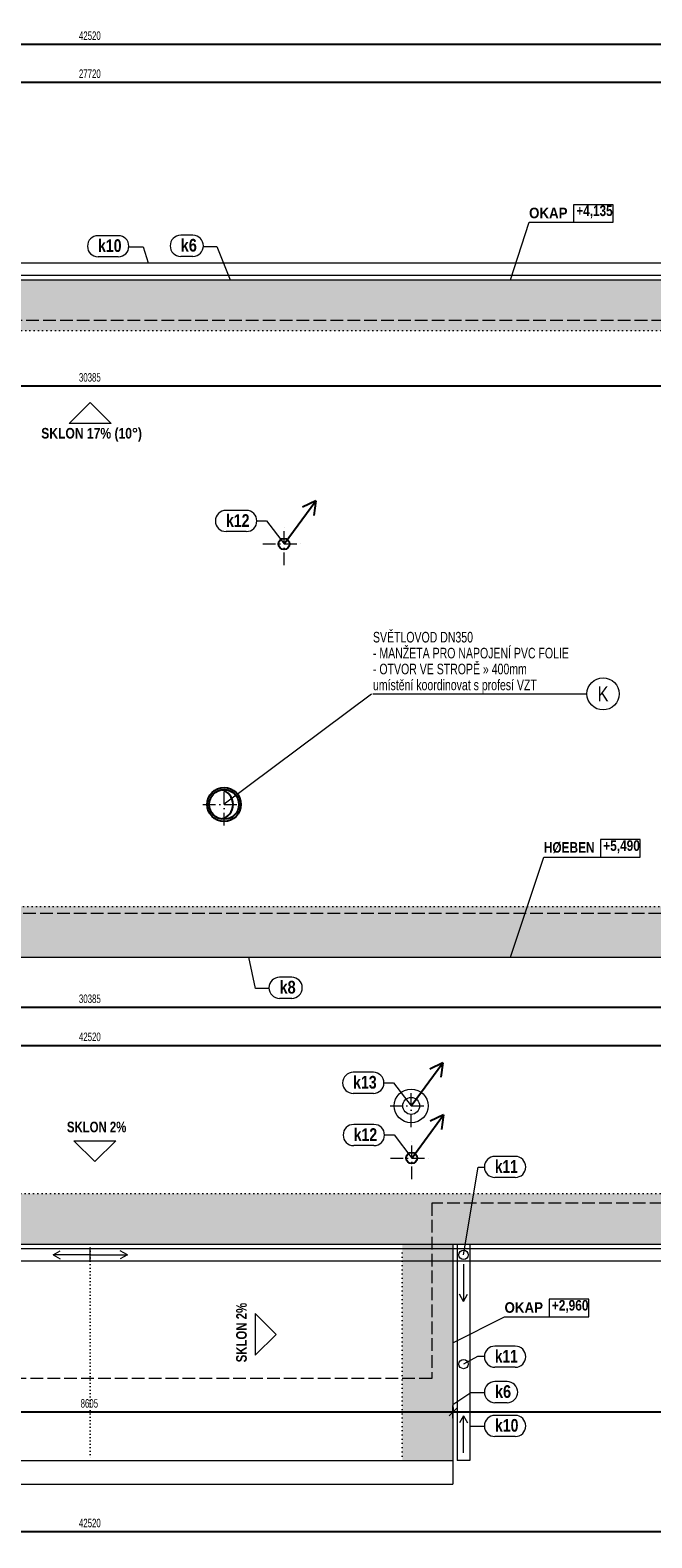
# Model space of a CAD drawing. Header units: millimetres. Extents: x -19286 to 33222, y -61558 to -43720.
# Tile 4 of 6: x 2124 to 9481, y -61558 to -43720. Entities that reach past the tile are written whole.
import ezdxf

# ---------------------------------------------------------------- set-up
doc = ezdxf.new("R2010")
doc.units = ezdxf.units.MM
doc.header["$PDMODE"] = 65
for name, pattern in [('Carkovana 2x_1', [200, 150, -50]), ('Cerchovana_1', [250, 150, -50, 0, -50]), ('JIS_08_37', [50, 0, -50]), ('Teckovana 0.5x_2', [40, 0, -40])]:
    doc.linetypes.add(name, pattern=pattern)
doc.layers.add('XR$1$VÝKRES STŘECHY - NÁVRH_1', color=7, linetype='Continuous', lineweight=25)
doc.styles.add('ARIAL', font='ARIAL.TTF')
doc.styles.add('ARIALNARROW', font='ARIALN.TTF')
doc.dimstyles.new('DIMSTYLE_3', dxfattribs={"dimtxt": 100, "dimasz": 150, "dimexe": 0, "dimexo": 0, "dimgap": 50, "dimtad": 2, "dimdec": 0, "dimrnd": 5, "dimzin": 12, "dimdsep": 46, "dimtxsty": 'ARIALNARROW', "dimblk1": 'ALL_ML_STRICH', "dimblk2": 'ALL_ML_STRICH', "dimsah": 1, "dimcen": 0, "dimclrd": 6, "dimclre": 6, "dimclrt": 6, "dimadec": 0, "dimazin": 0, "dimtfac": 1, "dimtdec": 0, "dimtix": 1, "dimtmove": 2, "dimatfit": 3, "dimfxl": 0, "dimtzin": 0, "dimlwd": 0, "dimlwe": 13, "dimarcsym": 0})

# ---------------------------------------------------------------- blocks, each defined once
blk = doc.blocks.new('ALL_ML_STRICH')
at = {"color": 0, "linetype": 'ByBlock', "lineweight": -2}
for p, q in [((-1, 0), (0.5, 0)), ((-0.3, -0.3), (0.3, 0.3)), ((0, -0.5), (0, 0.5))]:
    blk.add_line(p, q, dxfattribs=at)
blk = doc.blocks.new('*D7')
at = {"layer": 'DEFPOINTS', "color": 6, "linetype": 'Continuous', "lineweight": 13}
for p in [(-11025, -44336), (-11025, -44988), (16694, -44988)]:
    blk.add_point(p, dxfattribs=at)
at = {"layer": 'XR$1$VÝKRES STŘECHY - NÁVRH_1', "color": 6, "linetype": 'Continuous', "lineweight": -2}
for p, q in [((-11025, -44599), (-11025, -44336)), ((-11025, -44336), (16694, -44336)), ((16694, -44599), (16694, -44336))]:
    blk.add_line(p, q, dxfattribs=at)
at = {"layer": 'XR$1$VÝKRES STŘECHY - NÁVRH_1', "color": 6, "linetype": 'Continuous', "lineweight": 13, "xscale": 150, "yscale": 150, "zscale": 150, "rotation": 180}
blk.add_blockref('ALL_ML_STRICH', (-11025, -44336), dxfattribs=at)
at = {"layer": 'XR$1$VÝKRES STŘECHY - NÁVRH_1', "color": 6, "linetype": 'Continuous', "lineweight": 13, "xscale": 150, "yscale": 150, "zscale": 150}
blk.add_blockref('ALL_ML_STRICH', (16694, -44336), dxfattribs=at)
at = {"layer": 'XR$1$VÝKRES STŘECHY - NÁVRH_1', "color": 6, "linetype": 'Continuous', "lineweight": 13, "insert": (2830, -44236), "char_height": 100, "width": 405.71, "attachment_point": 5, "style": 'ARIALNARROW'}
blk.add_mtext('\\W0.81;\\A1;{27720}', dxfattribs=at)
blk = doc.blocks.new('*D13')
at = {"layer": 'DEFPOINTS', "color": 6, "linetype": 'Continuous', "lineweight": 13}
for p in [(-1478, -58085), (7127, -58085), (-1478, -60068)]:
    blk.add_point(p, dxfattribs=at)
at = {"layer": 'XR$1$VÝKRES STŘECHY - NÁVRH_1', "color": 6, "linetype": 'Continuous', "lineweight": -2}
for p, q in [((-1478, -59969), (-1478, -60068)), ((-1478, -60068), (7127, -60068)), ((7127, -60017), (7127, -60068))]:
    blk.add_line(p, q, dxfattribs=at)
at = {"layer": 'XR$1$VÝKRES STŘECHY - NÁVRH_1', "color": 6, "linetype": 'Continuous', "lineweight": 13, "xscale": 150, "yscale": 150, "zscale": 150, "rotation": 180}
blk.add_blockref('ALL_ML_STRICH', (-1478, -60068), dxfattribs=at)
at = {"layer": 'XR$1$VÝKRES STŘECHY - NÁVRH_1', "color": 6, "linetype": 'Continuous', "lineweight": 13, "xscale": 150, "yscale": 150, "zscale": 150}
blk.add_blockref('ALL_ML_STRICH', (7127, -60068), dxfattribs=at)
at = {"layer": 'XR$1$VÝKRES STŘECHY - NÁVRH_1', "color": 6, "linetype": 'Continuous', "lineweight": 13, "insert": (2824, -59968), "char_height": 100, "width": 324.57, "attachment_point": 5, "style": 'ARIALNARROW'}
blk.add_mtext('\\W0.81;\\A1;{8605}', dxfattribs=at)
blk = doc.blocks.new('*D14')
at = {"layer": 'DEFPOINTS', "color": 6, "linetype": 'Continuous', "lineweight": 13}
for p in [(7127, -58085), (24095, -58085), (7127, -60068)]:
    blk.add_point(p, dxfattribs=at)
at = {"layer": 'XR$1$VÝKRES STŘECHY - NÁVRH_1', "color": 6, "linetype": 'Continuous', "lineweight": -2}
for p, q in [((24095, -58875), (24095, -60068)), ((7127, -60017), (7127, -60068)), ((7127, -60068), (24095, -60068))]:
    blk.add_line(p, q, dxfattribs=at)
at = {"layer": 'XR$1$VÝKRES STŘECHY - NÁVRH_1', "color": 6, "linetype": 'Continuous', "lineweight": 13, "xscale": 150, "yscale": 150, "zscale": 150, "rotation": 180}
blk.add_blockref('ALL_ML_STRICH', (7127, -60068), dxfattribs=at)
at = {"layer": 'XR$1$VÝKRES STŘECHY - NÁVRH_1', "color": 6, "linetype": 'Continuous', "lineweight": 13, "xscale": 150, "yscale": 150, "zscale": 150}
blk.add_blockref('ALL_ML_STRICH', (24095, -60068), dxfattribs=at)
at = {"layer": 'XR$1$VÝKRES STŘECHY - NÁVRH_1', "color": 6, "linetype": 'Continuous', "lineweight": 13, "insert": (15607, -59968), "char_height": 100, "width": 405.71, "attachment_point": 5, "style": 'ARIALNARROW'}
blk.add_mtext('\\W0.81;\\A1;{16970}', dxfattribs=at)
blk = doc.blocks.new('*D15')
at = {"layer": 'DEFPOINTS', "color": 6, "linetype": 'Continuous', "lineweight": 13}
for p in [(-18426, -55731), (-18426, -58085), (24095, -58085)]:
    blk.add_point(p, dxfattribs=at)
at = {"layer": 'XR$1$VÝKRES STŘECHY - NÁVRH_1', "color": 6, "linetype": 'Continuous', "lineweight": -2}
for p, q in [((-18426, -55731), (-18426, -55731)), ((-18426, -55731), (24095, -55731)), ((24095, -55731), (24095, -55731))]:
    blk.add_line(p, q, dxfattribs=at)
at = {"layer": 'XR$1$VÝKRES STŘECHY - NÁVRH_1', "color": 6, "linetype": 'Continuous', "lineweight": 13, "xscale": 150, "yscale": 150, "zscale": 150, "rotation": 180}
blk.add_blockref('ALL_ML_STRICH', (-18426, -55731), dxfattribs=at)
at = {"layer": 'XR$1$VÝKRES STŘECHY - NÁVRH_1', "color": 6, "linetype": 'Continuous', "lineweight": 13, "xscale": 150, "yscale": 150, "zscale": 150}
blk.add_blockref('ALL_ML_STRICH', (24095, -55731), dxfattribs=at)
at = {"layer": 'XR$1$VÝKRES STŘECHY - NÁVRH_1', "color": 6, "linetype": 'Continuous', "lineweight": 13, "insert": (2830, -55631), "char_height": 100, "width": 405.71, "attachment_point": 5, "style": 'ARIALNARROW'}
blk.add_mtext('\\W0.81;\\A1;{42520}', dxfattribs=at)
blk = doc.blocks.new('*D30')
at = {"layer": 'DEFPOINTS', "color": 6, "linetype": 'Continuous', "lineweight": 13}
for p in [(-18426, -58085), (24095, -58085), (-18426, -61483)]:
    blk.add_point(p, dxfattribs=at)
at = {"layer": 'XR$1$VÝKRES STŘECHY - NÁVRH_1', "color": 6, "linetype": 'Continuous', "lineweight": -2}
for p, q in [((-18426, -60508), (-18426, -61483)), ((24095, -60634), (24095, -61483)), ((-18426, -61483), (24095, -61483))]:
    blk.add_line(p, q, dxfattribs=at)
at = {"layer": 'XR$1$VÝKRES STŘECHY - NÁVRH_1', "color": 6, "linetype": 'Continuous', "lineweight": 13, "xscale": 150, "yscale": 150, "zscale": 150, "rotation": 180}
blk.add_blockref('ALL_ML_STRICH', (-18426, -61483), dxfattribs=at)
at = {"layer": 'XR$1$VÝKRES STŘECHY - NÁVRH_1', "color": 6, "linetype": 'Continuous', "lineweight": 13, "xscale": 150, "yscale": 150, "zscale": 150}
blk.add_blockref('ALL_ML_STRICH', (24095, -61483), dxfattribs=at)
at = {"layer": 'XR$1$VÝKRES STŘECHY - NÁVRH_1', "color": 6, "linetype": 'Continuous', "lineweight": 13, "insert": (2830, -61383), "char_height": 100, "width": 405.71, "attachment_point": 5, "style": 'ARIALNARROW'}
blk.add_mtext('\\W0.81;\\A1;{42520}', dxfattribs=at)
blk = doc.blocks.new('*D31')
at = {"layer": 'DEFPOINTS', "color": 6, "linetype": 'Continuous', "lineweight": 13}
for p in [(-12358, -54687), (18027, -54687), (-12358, -55281)]:
    blk.add_point(p, dxfattribs=at)
at = {"layer": 'XR$1$VÝKRES STŘECHY - NÁVRH_1', "color": 6, "linetype": 'Continuous', "lineweight": -2}
for p, q in [((-12358, -54975), (-12358, -55281)), ((18027, -55007), (18027, -55281)), ((-12358, -55281), (18027, -55281))]:
    blk.add_line(p, q, dxfattribs=at)
at = {"layer": 'XR$1$VÝKRES STŘECHY - NÁVRH_1', "color": 6, "linetype": 'Continuous', "lineweight": 13, "xscale": 150, "yscale": 150, "zscale": 150, "rotation": 180}
blk.add_blockref('ALL_ML_STRICH', (-12358, -55281), dxfattribs=at)
at = {"layer": 'XR$1$VÝKRES STŘECHY - NÁVRH_1', "color": 6, "linetype": 'Continuous', "lineweight": 13, "xscale": 150, "yscale": 150, "zscale": 150}
blk.add_blockref('ALL_ML_STRICH', (18027, -55281), dxfattribs=at)
at = {"layer": 'XR$1$VÝKRES STŘECHY - NÁVRH_1', "color": 6, "linetype": 'Continuous', "lineweight": 13, "insert": (2830, -55181), "char_height": 100, "width": 405.71, "attachment_point": 5, "style": 'ARIALNARROW'}
blk.add_mtext('\\W0.81;\\A1;{30385}', dxfattribs=at)
blk = doc.blocks.new('*D37')
at = {"layer": 'DEFPOINTS', "color": 6, "linetype": 'Continuous', "lineweight": 13}
for p in [(-12358, -46673), (18027, -46673), (-12358, -47929)]:
    blk.add_point(p, dxfattribs=at)
at = {"layer": 'XR$1$VÝKRES STŘECHY - NÁVRH_1', "color": 6, "linetype": 'Continuous', "lineweight": -2}
for p, q in [((-12358, -48169), (-12358, -47929)), ((-12358, -47929), (18027, -47929)), ((18027, -48169), (18027, -47929))]:
    blk.add_line(p, q, dxfattribs=at)
at = {"layer": 'XR$1$VÝKRES STŘECHY - NÁVRH_1', "color": 6, "linetype": 'Continuous', "lineweight": 13, "xscale": 150, "yscale": 150, "zscale": 150, "rotation": 180}
blk.add_blockref('ALL_ML_STRICH', (-12358, -47929), dxfattribs=at)
at = {"layer": 'XR$1$VÝKRES STŘECHY - NÁVRH_1', "color": 6, "linetype": 'Continuous', "lineweight": 13, "xscale": 150, "yscale": 150, "zscale": 150}
blk.add_blockref('ALL_ML_STRICH', (18027, -47929), dxfattribs=at)
at = {"layer": 'XR$1$VÝKRES STŘECHY - NÁVRH_1', "color": 6, "linetype": 'Continuous', "lineweight": 13, "insert": (2830, -47829), "char_height": 100, "width": 405.71, "attachment_point": 5, "style": 'ARIALNARROW'}
blk.add_mtext('\\W0.81;\\A1;{30385}', dxfattribs=at)
blk = doc.blocks.new('*D39')
at = {"layer": 'DEFPOINTS', "color": 6, "linetype": 'Continuous', "lineweight": 13}
for p in [(-18426, -43886), (-18426, -44988), (24095, -44988)]:
    blk.add_point(p, dxfattribs=at)
at = {"layer": 'XR$1$VÝKRES STŘECHY - NÁVRH_1', "color": 6, "linetype": 'Continuous', "lineweight": -2}
for p, q in [((-18426, -44146), (-18426, -43886)), ((-18426, -43886), (24095, -43886)), ((24095, -44147), (24095, -43886))]:
    blk.add_line(p, q, dxfattribs=at)
at = {"layer": 'XR$1$VÝKRES STŘECHY - NÁVRH_1', "color": 6, "linetype": 'Continuous', "lineweight": 13, "xscale": 150, "yscale": 150, "zscale": 150, "rotation": 180}
blk.add_blockref('ALL_ML_STRICH', (-18426, -43886), dxfattribs=at)
at = {"layer": 'XR$1$VÝKRES STŘECHY - NÁVRH_1', "color": 6, "linetype": 'Continuous', "lineweight": 13, "xscale": 150, "yscale": 150, "zscale": 150}
blk.add_blockref('ALL_ML_STRICH', (24095, -43886), dxfattribs=at)
at = {"layer": 'XR$1$VÝKRES STŘECHY - NÁVRH_1', "color": 6, "linetype": 'Continuous', "lineweight": 13, "insert": (2830, -43786), "char_height": 100, "width": 405.71, "attachment_point": 5, "style": 'ARIALNARROW'}
blk.add_mtext('\\W0.81;\\A1;{42520}', dxfattribs=at)

msp = doc.modelspace()

# ---------------------------------------------------------------- hatches: boundary and pattern name
at = {"layer": 'XR$1$VÝKRES STŘECHY - NÁVRH_1', "linetype": 'JIS_08_37', "lineweight": 13}
for color, points in [(81, [(-11024.6, -46673.5), (-11024.6, -44988.5), (-18426.1, -44988.5), (-18426.1, -58084.9), (24095.4, -58084.9), (24095.4, -44988.5), (16693.9, -44988.5), (16693.9, -46673.5), (17293.9, -46673.5), (17293.9, -45588.5), (23495.4, -45588.5), (23495.4, -57484.9), (-17826.1, -57484.9), (-17826.1, -45588.5), (-11624.6, -45588.5), (-11624.6, -46673.5)]), (131, [(-12357.8, -54686.7), (18027.2, -54686.7), (18027.2, -47273.5), (17427.2, -47273.5), (17427.2, -54086.7), (-11757.8, -54086.7), (-11757.8, -47273.5), (-12357.8, -47273.5)])]:
    msp.add_hatch(color=color, dxfattribs=at).paths.add_polyline_path(points)
at = {"layer": 'XR$1$VÝKRES STŘECHY - NÁVRH_1', "linetype": 'Continuous', "lineweight": 13}
for points in [[(-12357.8, -47273.5), (18027.2, -47273.5), (18027.2, -46673.5), (-12357.8, -46673.5)], [(6527.2, -58084.9), (6527.2, -60641.7), (7127.2, -60641.7), (7127.2, -58084.9)]]:
    msp.add_hatch(color=81, dxfattribs=at).paths.add_polyline_path(points)

# ---------------------------------------------------------------- linework, layer by layer
at = {"layer": 'XR$1$VÝKRES STŘECHY - NÁVRH_1', "color": 7, "linetype": 'Continuous', "lineweight": 13}
for p, q in [((7809, -46673.5), (8027.7, -45993)), ((8027.7, -45993), (9024.3, -45993)), ((-12357.8, -46673.5), (18027.2, -46673.5)), ((2834.7, -48126.7), (2587.2, -48374.2)), ((2834.7, -48126.7), (2587.2, -48374.2)), ((2834.7, -48126.7), (3082.1, -48374.2)), ((2834.7, -48126.7), (3082.1, -48374.2)), ((3082.1, -48374.2), (2587.2, -48374.2)), ((4420.1, -52873.8), (6164.2, -51572.1)), ((6180.4, -51572.7), (8713, -51572.7)), ((7809, -54686.7), (8202.3, -53504.1)), ((8202.3, -53504.1), (9335.7, -53504.1)), ((-12357.8, -54686.7), (18027.2, -54686.7)), ((2888.6, -57106.9), (2641.1, -56859.4)), ((2641.1, -56859.4), (3136, -56859.4)), ((2888.6, -57106.9), (3136, -56859.4)), ((-18426.1, -58084.9), (24095.4, -58084.9)), ((7127.2, -58084.9), (7127.2, -60921.7)), ((5034.1, -59150.9), (4786.6, -58903.4)), ((4786.6, -58903.4), (4786.6, -59398.4)), ((7127.2, -59251.3), (7737.4, -58942.8)), ((7737.4, -58942.8), (8734.1, -58942.8)), ((5034.1, -59150.9), (4786.6, -59398.4)), ((-1477.8, -60641.7), (7127.2, -60641.7)), ((-1477.8, -60921.7), (7127.2, -60921.7))]:
    msp.add_line(p, q, dxfattribs=at)
at = {"layer": 'XR$1$VÝKRES STŘECHY - NÁVRH_1', "color": 3, "linetype": 'Continuous', "lineweight": 13}
for p, q in [((3166.7, -46151.5), (2926.7, -46151.5)), ((4049.5, -46147), (3905.5, -46147)), ((3289.7, -46283.6), (3461.3, -46283.6)), ((3461.3, -46283.6), (3521.2, -46473.5)), ((4172.5, -46279.1), (4332.5, -46279.1)), ((4332.5, -46279.1), (4490.1, -46673.5)), ((3166.7, -46401.5), (2926.7, -46401.5)), ((4049.5, -46397), (3905.5, -46397)), ((4681.3, -49401.9), (4441.3, -49401.9)), ((4809.1, -49525.4), (4919.1, -49525.4)), ((4919.1, -49525.4), (5127.6, -49799.2)), ((4681.3, -49651.9), (4441.3, -49651.9)), ((4789.5, -55057), (4713.3, -54686.7)), ((5218.5, -54924.9), (5074.5, -54924.9)), ((4949.5, -55057), (4789.5, -55057)), ((5218.5, -55174.9), (5074.5, -55174.9)), ((6185.7, -56050.3), (5945.7, -56050.3)), ((6313.5, -56173.7), (6423.5, -56173.7)), ((6423.5, -56173.7), (6632, -56447.6)), ((6185.7, -56300.3), (5945.7, -56300.3)), ((6192.2, -56667.1), (5952.2, -56667.1)), ((6320, -56790.6), (6430, -56790.6)), ((6430, -56790.6), (6638.6, -57064.5)), ((6192.2, -56917.1), (5952.2, -56917.1)), ((7863.7, -57044.5), (7623.7, -57044.5)), ((7252.2, -58209.9), (7424.2, -57172.8)), ((7424.2, -57172.8), (7494.2, -57172.8)), ((7863.7, -57294.5), (7623.7, -57294.5)), ((7863.7, -59289.6), (7623.7, -59289.6)), ((7416.3, -59411.5), (7252.2, -59501.7)), ((7496.3, -59411.5), (7416.3, -59411.5)), ((7863.7, -59539.6), (7623.7, -59539.6)), ((7767.7, -59709), (7623.7, -59709)), ((7338.7, -59841.1), (7127.2, -59982.9)), ((7498.7, -59841.1), (7338.7, -59841.1)), ((7767.7, -59959), (7623.7, -59959)), ((7863.7, -60109), (7623.7, -60109)), ((7498.7, -60241.1), (7327.2, -60241.1)), ((7863.7, -60359), (7623.7, -60359))]:
    msp.add_line(p, q, dxfattribs=at)
at = {"layer": 'XR$1$VÝKRES STŘECHY - NÁVRH_1', "color": 204, "linetype": 'Continuous', "lineweight": 13}
for p, q in [((-12357.8, -46473.5), (18027.2, -46473.5)), ((18027.2, -46623.5), (-12357.8, -46623.5)), ((-18476.1, -58134.9), (24145.4, -58134.9)), ((2834.7, -58284.9), (2834.7, -58134.9)), ((7177.2, -58084.9), (7177.2, -60641.7)), ((7327.2, -58084.9), (7327.2, -60641.7)), ((24295.4, -58284.9), (-18626.1, -58284.9)), ((2394.7, -58209.9), (2479.6, -58161)), ((2834.7, -58209.9), (2394.7, -58209.9)), ((2394.7, -58209.9), (2479.6, -58258.8)), ((2834.7, -58209.9), (3274.7, -58209.9)), ((3274.7, -58209.9), (3189.7, -58161)), ((3274.7, -58209.9), (3189.7, -58258.8)), ((7252.2, -58319.9), (7252.2, -58759.9)), ((7252.2, -58759.9), (7203.3, -58675)), ((7252.2, -58759.9), (7301, -58675)), ((7252.2, -60113.6), (7203.3, -60198.5)), ((7252.2, -60553.6), (7252.2, -60113.6)), ((7252.2, -60113.6), (7301, -60198.5)), ((7327.2, -60641.7), (7177.2, -60641.7))]:
    msp.add_line(p, q, dxfattribs=at)
at = {"layer": 'XR$1$VÝKRES STŘECHY - NÁVRH_1', "color": 251, "linetype": 'Carkovana 2x_1', "lineweight": 13}
for p, q in [((17627.2, -47156.7), (-11957.8, -47156.7)), ((-11957.8, -54166.7), (17627.2, -54166.7)), ((23607.2, -57596.7), (6877.2, -57596.7)), ((6877.2, -57596.7), (6877.2, -59671.7)), ((6877.2, -59671.7), (-1227.8, -59671.7))]:
    msp.add_line(p, q, dxfattribs=at)
at = {"layer": 'XR$1$VÝKRES STŘECHY - NÁVRH_1', "color": 1, "linetype": 'JIS_08_37', "lineweight": 13}
for p, q in [((-12357.8, -47273.5), (18027.2, -47273.5)), ((17427.2, -54086.7), (-11757.8, -54086.7)), ((-17826.1, -57484.9), (23495.4, -57484.9)), ((6527.2, -58084.9), (6527.2, -60641.7))]:
    msp.add_line(p, q, dxfattribs=at)
at = {"layer": 'XR$1$VÝKRES STŘECHY - NÁVRH_1', "color": 1, "linetype": 'Continuous', "lineweight": 25}
for p, q in [((5127.6, -49799.2), (5504.5, -49288.3)), ((5504.5, -49288.3), (5347.4, -49363.3)), ((5504.5, -49288.3), (5479.2, -49460.5)), ((6632, -56447.6), (7008.9, -55936.6)), ((7008.9, -55936.6), (6851.8, -56011.7)), ((7008.9, -55936.6), (6983.6, -56108.9)), ((6638.6, -57064.5), (7015.4, -56553.5)), ((7015.4, -56553.5), (6858.3, -56628.6)), ((7015.4, -56553.5), (6990.1, -56725.8))]:
    msp.add_line(p, q, dxfattribs=at)
at = {"layer": 'XR$1$VÝKRES STŘECHY - NÁVRH_1', "color": 7, "linetype": 'Cerchovana_1', "lineweight": 13}
for p, q in [((5127.6, -50049.2), (5127.6, -49549.2)), ((4877.6, -49799.2), (5377.6, -49799.2))]:
    msp.add_line(p, q, dxfattribs=at)
at = {"layer": 'XR$1$VÝKRES STŘECHY - NÁVRH_1', "color": 1, "linetype": 'Cerchovana_1', "lineweight": 13}
for p, q in [((4418.4, -53130.8), (4418.4, -52630.8)), ((4168.4, -52880.8), (4668.4, -52880.8)), ((6632, -56697.6), (6632, -56197.6)), ((6382, -56447.6), (6882, -56447.6)), ((6638.6, -57314.5), (6638.6, -56814.5)), ((6388.6, -57064.5), (6888.6, -57064.5))]:
    msp.add_line(p, q, dxfattribs=at)
at = {"layer": 'XR$1$VÝKRES STŘECHY - NÁVRH_1', "color": 7, "linetype": 'Teckovana 0.5x_2', "lineweight": 13}
msp.add_line((2834.7, -58084.9), (2834.7, -60641.7), dxfattribs=at)
at = {"layer": 'XR$1$VÝKRES STŘECHY - NÁVRH_1', "color": 7, "linetype": 'Continuous', "lineweight": 13}
for points in [[(8554.3, -45993), (9024.3, -45993), (9024.3, -45784.7), (8554.3, -45784.7), (8554.3, -45993)], [(8872.3, -53504.1), (9342.3, -53504.1), (9342.3, -53295.7), (8872.3, -53295.7), (8872.3, -53504.1)], [(8264.1, -58942.8), (8734.1, -58942.8), (8734.1, -58734.5), (8264.1, -58734.5), (8264.1, -58942.8)]]:
    msp.add_lwpolyline(points, dxfattribs=at)
at = {"layer": 'XR$1$VÝKRES STŘECHY - NÁVRH_1', "color": 7, "linetype": 'Continuous', "lineweight": 25}
msp.add_circle((5127.6, -49799.2), 65, dxfattribs=at)
at = {"layer": 'XR$1$VÝKRES STŘECHY - NÁVRH_1', "color": 3, "linetype": 'Continuous', "lineweight": 13}
msp.add_circle((8903, -51572.7), 190, dxfattribs=at)
at = {"layer": 'XR$1$VÝKRES STŘECHY - NÁVRH_1', "color": 1, "linetype": 'Continuous', "lineweight": 25}
for centre, radius in [((4418.4, -52880.8), 200), ((4418.4, -52880.8), 175), ((6638.6, -57064.5), 65)]:
    msp.add_circle(centre, radius, dxfattribs=at)
at = {"layer": 'XR$1$VÝKRES STŘECHY - NÁVRH_1', "color": 1, "linetype": 'Continuous', "lineweight": 13}
for radius in [200, 100]:
    msp.add_circle((6632, -56447.6), radius, dxfattribs=at)
at = {"layer": 'XR$1$VÝKRES STŘECHY - NÁVRH_1', "color": 204, "linetype": 'Continuous', "lineweight": 13}
for centre in [(7252.2, -58209.9), (7252.2, -59501.7)]:
    msp.add_circle(centre, 55, dxfattribs=at)
at = {"layer": 'XR$1$VÝKRES STŘECHY - NÁVRH_1', "color": 3, "linetype": 'Continuous', "lineweight": 13}
for centre, start, end in [((2926.7, -46276.5), 90, 270), ((3166.7, -46276.5), 270, 90), ((3905.5, -46272), 90, 270), ((4049.5, -46272), 270, 90), ((4441.3, -49526.9), 90, 270), ((4681.3, -49526.9), 270, 90), ((5074.5, -55049.9), 90, 270), ((5218.5, -55049.9), 270, 90), ((5945.7, -56175.3), 90, 270), ((6185.7, -56175.3), 270, 90), ((5952.2, -56792.1), 90, 270), ((6192.2, -56792.1), 270, 90), ((7623.7, -57169.5), 90, 270), ((7863.7, -57169.5), 270, 90), ((7623.7, -59414.6), 90, 270), ((7863.7, -59414.6), 270, 90), ((7623.7, -59834), 90, 270), ((7767.7, -59834), 270, 90), ((7623.7, -60234), 90, 270), ((7863.7, -60234), 270, 90)]:
    msp.add_arc(centre, 125, start, end, dxfattribs=at)
at = {"layer": 'XR$1$VÝKRES STŘECHY - NÁVRH_1', "color": 1, "linetype": 'Continuous', "lineweight": 25}
msp.add_arc((4350.8, -52880.8), 175, 281.13091, 78.86909, dxfattribs=at)

# ---------------------------------------------------------------- texts
at = {"layer": 'XR$1$VÝKRES STŘECHY - NÁVRH_1', "color": 7, "linetype": 'Continuous', "lineweight": 13, "char_height": 125, "attachment_point": 7, "style": 'ARIALNARROW'}
for s, insert, width in [('\\W1.10;\\fArial Narrow|i0|b1|c0|p0;OKAP  ', (8027.7, -45947.2), 595.389), ('\\W0.97;\\fArial Narrow|i0|b1|c0|p0;+4,135', (8587.7, -45947.2), 497.103), ('\\W1.00;\\fArial Narrow|i0|b1|c0|p0;SKLON 17% (10%%d)', (2254.7, -48589.2), 1255.828), ('\\W0.98;\\fArial Narrow|i0|b1|c0|p0;HØEBEN  ', (8202.3, -53458.2), 731.07), ('\\W0.98;\\fArial Narrow|i0|b1|c0|p0;+5,490', (8905.7, -53458.2), 498.16), ('\\W0.94;\\fArial Narrow|i0|b1|c0|p0;SKLON 2%', (2558.6, -56761.1), 752.382), ('\\W1.10;\\fArial Narrow|i0|b1|c0|p0;OKAP  ', (7737.4, -58897), 595.389), ('\\W0.98;\\fArial Narrow|i0|b1|c0|p0;+2,960', (8297.4, -58897), 498.16)]:
    msp.add_mtext(s, dxfattribs=dict(at, insert=insert, width=width))
at = {"layer": 'XR$1$VÝKRES STŘECHY - NÁVRH_1', "color": 3, "linetype": 'Continuous', "lineweight": 13, "char_height": 150, "attachment_point": 7, "style": 'ARIALNARROW'}
for s, insert, width in [('\\W0.97;\\fArial Narrow|i0|b1|c0|p0;k10', (2926.7, -46346.5), 352.806), ('\\W1.00;\\fArial Narrow|i0|b1|c0|p0;k6', (3905.5, -46342), 259.211), ('\\W0.97;\\fArial Narrow|i0|b1|c0|p0;k12', (4441.3, -49596.9), 352.806), ('\\W1.00;\\fArial Narrow|i0|b1|c0|p0;k8', (5074.5, -55119.9), 259.211), ('\\W0.97;\\fArial Narrow|i0|b1|c0|p0;k13', (5945.7, -56245.3), 352.806), ('\\W0.97;\\fArial Narrow|i0|b1|c0|p0;k12', (5952.2, -56862.1), 352.806), ('\\W0.94;\\fArial Narrow|i0|b1|c0|p0;k11', (7623.7, -57239.5), 350.53), ('\\W0.94;\\fArial Narrow|i0|b1|c0|p0;k11', (7623.7, -59484.6), 350.53), ('\\W1.00;\\fArial Narrow|i0|b1|c0|p0;k6', (7623.7, -59904), 259.211), ('\\W0.97;\\fArial Narrow|i0|b1|c0|p0;k10', (7623.7, -60304), 352.806)]:
    msp.add_mtext(s, dxfattribs=dict(at, insert=insert, width=width))
at = {"layer": 'XR$1$VÝKRES STŘECHY - NÁVRH_1', "color": 7, "linetype": 'Continuous', "lineweight": 13, "insert": (6180.4, -50839.3), "char_height": 125, "width": 2557.462, "attachment_point": 1, "line_spacing_factor": 0.903614, "style": 'ARIALNARROW'}
msp.add_mtext('\\W0.87;SVĚTLOVOD DN350\\P- MANŽETA PRO NAPOJENÍ PVC FOLIE\\P- OTVOR VE STROPĚ » 400mm\\Pumístění koordinovat s profesí VZT', dxfattribs=at)
at = {"layer": 'XR$1$VÝKRES STŘECHY - NÁVRH_1', "color": 3, "linetype": 'Continuous', "lineweight": 35, "insert": (8903, -51572.7), "char_height": 175, "width": 199.729, "attachment_point": 5, "style": 'ARIAL'}
msp.add_mtext('\\W0.79;K', dxfattribs=at)
at = {"layer": 'XR$1$VÝKRES STŘECHY - NÁVRH_1', "color": 7, "linetype": 'Continuous', "lineweight": 13, "insert": (4688.3, -59480.9), "char_height": 125, "width": 752.382, "attachment_point": 7, "rotation": 90, "style": 'ARIALNARROW'}
msp.add_mtext('\\W0.94;\\fArial Narrow|i0|b1|c0|p0;SKLON 2%', dxfattribs=at)

# ---------------------------------------------------------------- dimensions: what is measured, and where the dimension line sits
at = {"layer": 'XR$1$VÝKRES STŘECHY - NÁVRH_1', "color": 6, "linetype": 'Continuous', "lineweight": 13}
for base, p1, p2, picture, middle in [((24095.3524, -43885.6029), (-18426.0506, -44146.3978), (24095.3524, -44146.524), '*D39', (2829.9842, -43785.6029)), ((16693.9494, -44335.6029), (-11024.6476, -44598.9558), (16693.9494, -44598.9558), '*D7', (2829.9842, -44235.6029)), ((18027.2, -47929.2), (-12357.8, -48168.7), (18027.2, -48169.5), '*D37', (2830, -47829.2)), ((18027.2, -55280.5), (-12357.8, -54974.9), (18027.2, -55006.7), '*D31', (2830, -55180.5)), ((24095.3524, -55730.512), (-18426.0506, -55730.512), (24095.3524, -55730.512), '*D15', (2829.9842, -55630.512)), ((24095.3524, -61482.966), (-18426.0506, -60508.117), (24095.3524, -60634.2441), '*D30', (2829.9842, -61382.966)), ((7127.2, -60068.2), (-1477.8, -59969.3), (7127.2, -60016.7), '*D13', (2823.6, -59968.2)), ((24095.4, -60068.2), (7127.2, -60016.7), (24095.4, -58874.7), '*D14', (15606.6, -59968.2))]:
    dim = msp.add_linear_dim(base=base, p1=p1, p2=p2, dimstyle='DIMSTYLE_3', override={"dimpost": '<>', "dimclrd": 6, "dimclre": 6, "dimclrt": 6, "dimlwd": 0, "dimlwe": 13}, dxfattribs=at)
    dim.commit()
    dim.dimension.update_dxf_attribs({"geometry": picture, "text_midpoint": middle, "dimtype": 160})

doc.saveas('drawing.dxf')
